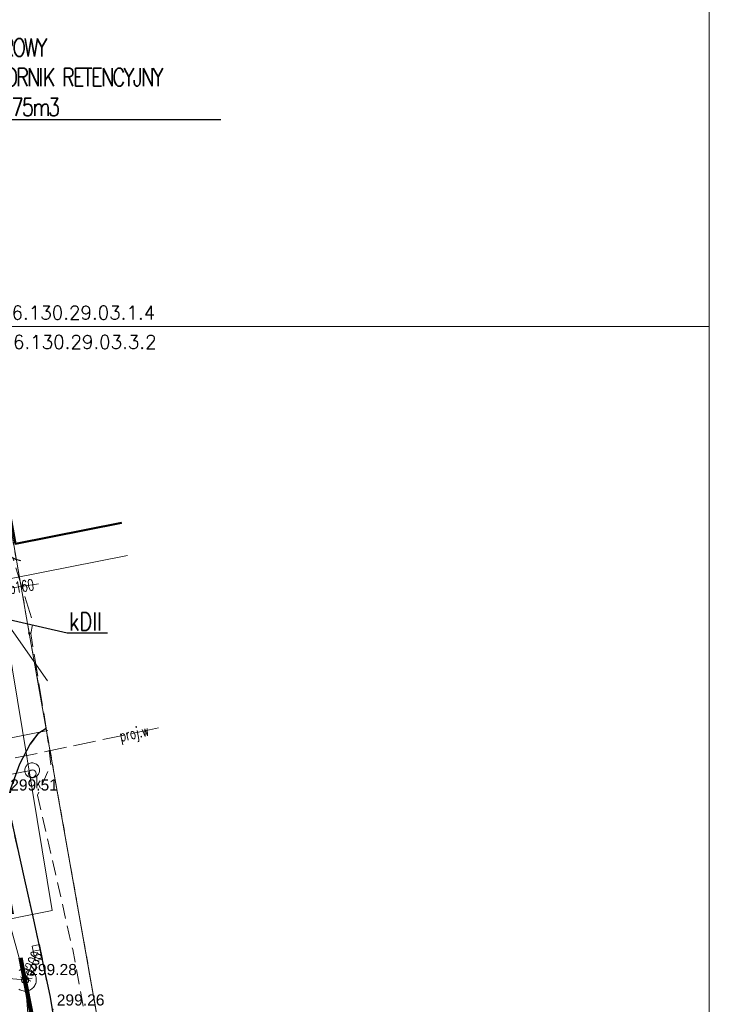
# Model space of a CAD drawing. Header units: metres. Extents: x 6567444 to 13135881, y 5574237 to 11149086.
# Tile 197 of 212: x 6567954 to 6568000, y 5574454 to 5574521. Entities that reach past the tile are written whole.
import ezdxf
from ezdxf import colors
from ezdxf.entities.mleader import LeaderData, LeaderLine
from ezdxf.enums import TextEntityAlignment as Align
from ezdxf.math import Vec2, Vec3

# ---------------------------------------------------------------- set-up
doc = ezdxf.new("R2010")
doc.units = ezdxf.units.M
for name, pattern in [('_MDCP$0$2.0_1.0', [3, 2, -1]), ('_MDCP$0$L_0_03', [1, 0.5, -0.5]), ('_MDCP$0$L_0_04', [1.5, 1, -0.5]), ('_MDCP$1$L_0_06', [2, 1.5, -0.5]), ('GE.I.6640.1.468.2024_MDCP_dodatkowe pomiary_12.03.2026$0$2.0_1.0', [3, 2, -1]), ('GE.I.6640.1.468.2024_MDCP_dodatkowe pomiary_12.03.2026$0$L_0_03', [1, 0.5, -0.5]), ('GE.I.6640.1.468.2024_MDCP_dodatkowe pomiary_12.03.2026$0$L_0_04', [1.5, 1, -0.5]), ('GE.I.6640.1.468.2024_MDCP_dodatkowe pomiary_12.03.2026$0$L_0_06', [2, 1.5, -0.5])]:
    doc.linetypes.add(name, pattern=pattern)
for name, color, linetype, lineweight in [('_MDCP$0$EGB_DzialkaEwidencyjna', 7, 'Continuous', 18), ('_MDCP$0$EGB_Klasouzytek', 92, 'Continuous', 18), ('_MDCP$0$EGB_KonturUzytkuGruntowego', 92, 'Continuous', 18), ('_MDCP$0$EGB_PunktGraniczny', 7, 'Continuous', 18), ('_MDCP$0$GES_InneUrzadzeniaTowarzyszace', 7, 'Continuous', 18), ('_MDCP$0$GES_InneUrzadzeniaTowarzyszace_P', 7, 'Continuous', 18), ('_MDCP$0$GES_UrzadzeniaSiecKanalizacyjna_P', 7, 'Continuous', 18), ('_MDCP$0$MP_LINIE_REGULAC', 135, 'Continuous', 40), ('_MDCP$0$OT_Komunikacja', 7, 'Continuous', 18), ('_MDCP$0$OTRS', 7, 'Continuous', 13), ('_MDCP$0$OTRS_O', 7, 'Continuous', 20), ('_MDCP$0$PARRA', 7, 'Continuous', 13), ('_MDCP$0$Z_ZAKRES', 214, 'Continuous', 90), ('_MDCP$1$GES_PrzewodKanalizacyjny', 36, 'Continuous', 18), ('_MDCP$1$GES_PrzewodWodociagowy', 5, 'Continuous', 18), ('_MDCP$1$GES_PrzewodWodociagowy_Projektowany', 7, 'Continuous', 18), ('_MDCP$1$PARSI', 7, 'Continuous', 20), ('_TB_KAN_D_Opis_Studnie', 7, 'Continuous', 30), ('_TT_KAN_D_Opis_PKT_II', 7, 'Continuous', 30), ('GE.I.6640.1.468.2024_MDCP_dodatkowe pomiary_12.03.2026$0$EGB_DzialkaEwidencyjna', 7, 'Continuous', 18), ('GE.I.6640.1.468.2024_MDCP_dodatkowe pomiary_12.03.2026$0$EGB_Klasouzytek', 92, 'Continuous', 18), ('GE.I.6640.1.468.2024_MDCP_dodatkowe pomiary_12.03.2026$0$EGB_KonturUzytkuGruntowego', 92, 'Continuous', 18), ('GE.I.6640.1.468.2024_MDCP_dodatkowe pomiary_12.03.2026$0$EGB_PunktGraniczny', 7, 'Continuous', 18), ('GE.I.6640.1.468.2024_MDCP_dodatkowe pomiary_12.03.2026$0$GES_InneUrzadzeniaTowarzyszace', 7, 'Continuous', 18), ('GE.I.6640.1.468.2024_MDCP_dodatkowe pomiary_12.03.2026$0$GES_InneUrzadzeniaTowarzyszace_P', 7, 'Continuous', 18), ('GE.I.6640.1.468.2024_MDCP_dodatkowe pomiary_12.03.2026$0$GES_PrzewodKanalizacyjny', 36, 'Continuous', 18), ('GE.I.6640.1.468.2024_MDCP_dodatkowe pomiary_12.03.2026$0$GES_PrzewodWodociagowy', 5, 'Continuous', 18), ('GE.I.6640.1.468.2024_MDCP_dodatkowe pomiary_12.03.2026$0$GES_PrzewodWodociagowy_Projektowany', 7, 'Continuous', 18), ('GE.I.6640.1.468.2024_MDCP_dodatkowe pomiary_12.03.2026$0$GES_UrzadzeniaSiecKanalizacyjna_P', 7, 'Continuous', 18), ('GE.I.6640.1.468.2024_MDCP_dodatkowe pomiary_12.03.2026$0$MP_LINIE_REGULAC', 135, 'Continuous', 40), ('GE.I.6640.1.468.2024_MDCP_dodatkowe pomiary_12.03.2026$0$OT_Komunikacja', 7, 'Continuous', 18), ('GE.I.6640.1.468.2024_MDCP_dodatkowe pomiary_12.03.2026$0$OTRS', 7, 'Continuous', 13), ('GE.I.6640.1.468.2024_MDCP_dodatkowe pomiary_12.03.2026$0$OTRS_O', 7, 'Continuous', 20), ('GE.I.6640.1.468.2024_MDCP_dodatkowe pomiary_12.03.2026$0$PARRA', 7, 'Continuous', 13), ('GE.I.6640.1.468.2024_MDCP_dodatkowe pomiary_12.03.2026$0$PARSI', 7, 'Continuous', 20), ('GE.I.6640.1.468.2024_MDCP_dodatkowe pomiary_12.03.2026$0$Z_ZAKRES', 214, 'Continuous', 90)]:
    doc.layers.add(name, color=color, linetype=linetype, lineweight=lineweight)
doc.styles.add('_MDCP$0$BDOT', font='arial.ttf', dxfattribs={"width": 0.9})
doc.styles.add('_MDCP$0$STANDARD', font='simplex.shx')
doc.styles.add('GE.I.6640.1.468.2024_MDCP_dodatkowe pomiary_12.03.2026$0$BDOT', font='arial.ttf', dxfattribs={"width": 0.9})
doc.styles.add('GE.I.6640.1.468.2024_MDCP_dodatkowe pomiary_12.03.2026$0$STANDARD', font='simplex.shx')
doc.styles.add('ROMANS', font='romans.shx', dxfattribs={"width": 0.9})
doc.styles.get("Standard").update_dxf_attribs({"font": 'arial.ttf'})
doc.linetypes.add('_MDCP$0$MPSTO', pattern='A,5,[38,msgB.shx,S=0.1,R=180,X=0,Y=0],5', length=10)
doc.linetypes.add('GE.I.6640.1.468.2024_MDCP_dodatkowe pomiary_12.03.2026$0$MPSTO', pattern='A,5,[38,msgB.shx,S=0.1,R=180,X=0,Y=0],5', length=10)
doc.dimstyles.new('ISO-25', dxfattribs={"dimtxt": 2.5, "dimasz": 2.5, "dimexe": 1.25, "dimexo": 0.625, "dimtad": 1, "dimtxsty": 'Standard', "dimcen": 2.5, "dimadec": 0, "dimazin": 0, "dimtfac": 1, "dimtmove": 0, "dimatfit": 3, "dimfxl": 1, "dimarcsym": 0})

# ---------------------------------------------------------------- blocks, each defined once
blk = doc.blocks.new('_MDCP$0$L_0_02_2')
at = {"color": 0}
blk.add_point((0, 0), dxfattribs=at)
blk = doc.blocks.new('_MDCP$0$L_0_02_1')
at = {"color": 0}
blk.add_point((0, 0), dxfattribs=at)
blk = doc.blocks.new('_MDCP$0$EGPG_N')
at = {"linetype": 'Continuous', "lineweight": 13}
blk.add_hatch(color=0, dxfattribs=at).paths.add_polyline_path([(0, -0.1, 1), (0, 0.1, 1)])
at = {"color": 0, "linetype": 'Continuous', "lineweight": 13}
blk.add_circle((0, 0), 0.1, dxfattribs=at)
blk = doc.blocks.new('_MDCP$0$other_SUPW_O')
at = {"color": 0, "linetype": 'Continuous', "lineweight": 18}
blk.add_circle((0, 0), 0.5, dxfattribs=at)
blk = doc.blocks.new('_MDCP$0$other_SUKK')
at = {"color": 0, "linetype": 'Continuous', "lineweight": 18, "flags": 128}
blk.add_lwpolyline([(1, 0.5), (1, -0.5), (-1, -0.5), (-1, 0.5), (1, 0.5)], close=True, dxfattribs=at)
for points in [[(-0.3, 0.5), (-0.3, -0.5)], [(0.3, 0.5), (0.3, -0.5)]]:
    blk.add_lwpolyline(points, dxfattribs=at)
blk = doc.blocks.new('_MDCP$0$OTRS')
at = {"layer": '_MDCP$0$OTRS', "color": 0, "lineweight": -3, "const_width": 0.09}
blk.add_lwpolyline([(-0.04, 0, 1), (0.04, 0, 1)], format="xyb", close=True, dxfattribs=at)
at = {"layer": '_MDCP$0$OTRS_O', "color": 0, "style": '_MDCP$0$BDOT'}
blk.add_attdef('RZEDNA', (0.51, 0.52), '', height=1.5, dxfattribs=at)
blk = doc.blocks.new('_MDCP$0$mzsk_2')
at = {"layer": '_MDCP$1$PARSI', "color": 0}
for p, q in [((-5, 0), (0, 0)), ((0, 0), (0, -5))]:
    blk.add_line(p, q, dxfattribs=at)
blk = doc.blocks.new('_MDCP')
at = {"layer": '_MDCP$0$EGB_DzialkaEwidencyjna', "linetype": 'CONTINUOUS', "lineweight": 18}
for p, q in [((6567870.09, 5574563.29), (6567937.22, 5574576.21)), ((6567937.22, 5574576.21), (6567953.2, 5574485.85)), ((6567921.55, 5574569.11), (6567849.51, 5574552.26)), ((6567946.41, 5574443.1), (6567921.55, 5574569.11)), ((6567848.19, 5574557.83), (6567870.09, 5574563.29)), ((6567849.51, 5574552.26), (6567848.19, 5574557.83)), ((6567953.2, 5574485.85), (6567954.34, 5574479.4)), ((6567954.34, 5574479.4), (6567964.63, 5574421.22)), ((6567945.87, 5574426.93), (6567946.41, 5574443.1)), ((6567941.78, 5574411.28), (6567945.87, 5574426.93)), ((6567964.63, 5574421.22), (6567961.98, 5574385.01)), ((6567926.87, 5574389.48), (6567941.78, 5574411.28)), ((6567903.73, 5574376.76), (6567926.87, 5574389.48)), ((6567961.98, 5574385.01), (6567940.38, 5574379.35)), ((6567940.38, 5574379.35), (6567927.03, 5574350.99)), ((6567864.17, 5574367.81), (6567903.73, 5574376.76)), ((6567869.98, 5574345.11), (6567864.17, 5574367.81)), ((6567921.32, 5574359.06), (6567869.98, 5574345.11)), ((6567923.464, 5574348.631), (6567921.32, 5574359.06)), ((6567927.03, 5574350.99), (6567923.464, 5574348.631))]:
    blk.add_line(p, q, dxfattribs=at)
at = {"layer": '_MDCP$0$EGB_Klasouzytek', "lineweight": 18}
blk.add_lwpolyline([(6567937.22, 5574576.21), (6567953.2, 5574485.85), (6567954.34, 5574479.4), (6567964.63, 5574421.22), (6567961.98, 5574385.01), (6567940.38, 5574379.35), (6567928.595, 5574354.314)], dxfattribs=at)
at = {"layer": '_MDCP$0$EGB_KonturUzytkuGruntowego', "linetype": '_MDCP$0$L_0_03', "lineweight": 18}
blk.add_lwpolyline([(6567953.2, 5574485.85), (6567954.34, 5574479.4), (6567964.63, 5574421.22), (6567961.98, 5574385.01), (6567940.38, 5574379.35), (6567928.595, 5574354.314)], dxfattribs=at)
at = {"layer": '_MDCP$0$EGB_PunktGraniczny'}
blk.add_point((6567954.34, 5574479.4), dxfattribs=at)
at = {"layer": '_MDCP$0$GES_InneUrzadzeniaTowarzyszace', "color": 36, "linetype": 'Continuous', "lineweight": 18, "flags": 128}
blk.add_lwpolyline([(6567954.474, 5574469.693), (6567954.412, 5574469.704), (6567954.352, 5574469.723), (6567954.295, 5574469.749), (6567954.241, 5574469.782), (6567954.192, 5574469.821), (6567954.149, 5574469.867), (6567954.111, 5574469.917), (6567954.08, 5574469.972), (6567954.057, 5574470.03), (6567954.04, 5574470.09), (6567954.031, 5574470.153), (6567954.031, 5574470.215), (6567954.038, 5574470.278), (6567954.053, 5574470.339), (6567954.075, 5574470.397), (6567954.104, 5574470.453), (6567954.141, 5574470.504), (6567954.183, 5574470.55), (6567954.231, 5574470.591), (6567954.284, 5574470.625), (6567954.34, 5574470.653), (6567954.399, 5574470.673), (6567954.461, 5574470.686), (6567954.524, 5574470.69), (6567954.586, 5574470.687), (6567954.648, 5574470.676), (6567954.708, 5574470.657), (6567954.765, 5574470.631), (6567954.819, 5574470.599), (6567954.868, 5574470.559), (6567954.911, 5574470.514), (6567954.949, 5574470.464), (6567954.98, 5574470.409), (6567955.004, 5574470.351), (6567955.02, 5574470.29), (6567955.029, 5574470.228), (6567955.029, 5574470.165), (6567955.022, 5574470.103), (6567955.007, 5574470.042), (6567954.985, 5574469.983), (6567954.956, 5574469.928), (6567954.919, 5574469.877), (6567954.877, 5574469.83), (6567954.829, 5574469.79), (6567954.776, 5574469.755), (6567954.72, 5574469.728), (6567954.661, 5574469.708), (6567954.599, 5574469.695), (6567954.536, 5574469.69)], close=True, dxfattribs=at)
blk.add_lwpolyline([(6567953.649, 5574456.738), (6567953.716, 5574456.777), (6567953.786, 5574456.809), (6567953.86, 5574456.833), (6567953.935, 5574456.85), (6567954.012, 5574456.859), (6567954.089, 5574456.86), (6567954.166, 5574456.853), (6567954.242, 5574456.838), (6567954.316, 5574456.815), (6567954.387, 5574456.785), (6567954.454, 5574456.748), (6567954.518, 5574456.704), (6567954.577, 5574456.654), (6567954.63, 5574456.598), (6567954.677, 5574456.537), (6567954.717, 5574456.471), (6567954.751, 5574456.402), (6567954.777, 5574456.329), (6567954.796, 5574456.254), (6567954.807, 5574456.178), (6567954.81, 5574456.101), (6567954.805, 5574456.024), (6567954.792, 5574455.947), (6567954.771, 5574455.873), (6567954.743, 5574455.801), (6567954.708, 5574455.732), (6567954.666, 5574455.668), (6567954.617, 5574455.608), (6567954.562, 5574455.553), (6567954.502, 5574455.505), (6567954.438, 5574455.462), (6567954.369, 5574455.427), (6567954.297, 5574455.399), (6567954.223, 5574455.378), (6567954.147, 5574455.365), (6567954.07, 5574455.36), (6567953.992, 5574455.363), (6567953.916, 5574455.374), (6567953.841, 5574455.393), (6567953.768, 5574455.419), (6567953.699, 5574455.453), (6567953.633, 5574455.494)], dxfattribs=at)
at = {"layer": '_MDCP$0$MP_LINIE_REGULAC', "linetype": '_MDCP$0$MPSTO', "flags": 128}
blk.add_lwpolyline([(6567944.102, 5574577.555), (6567936.85, 5574576.14), (6567953.408, 5574485.415), (6567960.526, 5574486.824)], dxfattribs=at)
at = {"layer": '_MDCP$0$MP_LINIE_REGULAC', "linetype": 'Continuous'}
blk.add_lwpolyline([(6567960.526, 5574486.824), (6567953.408, 5574485.415), (6567936.85, 5574576.14)], dxfattribs=at)
at = {"layer": '_MDCP$0$OT_Komunikacja', "color": 7, "linetype": 'Continuous', "lineweight": 25, "flags": 128}
for points in [[(6567936.068, 5574579.252), (6567935.057, 5574577.956), (6567934.068, 5574576.226), (6567933.236, 5574573.791), (6567932.764, 5574571.191), (6567932.756, 5574569.563), (6567933.063, 5574567.551), (6567933.71, 5574564.114), (6567934.815, 5574558.216), (6567936.358, 5574550.643), (6567938.407, 5574540.21), (6567942.057, 5574521.84), (6567943.316, 5574515.523), (6567944.512, 5574509.474), (6567945.446, 5574504.726), (6567945.949, 5574502.072), (6567947.25, 5574495.506), (6567948.058, 5574491.426), (6567948.891, 5574487.158), (6567952.865, 5574468.02), (6567953.982, 5574463.046), (6567954.618, 5574460.152), (6567955.717, 5574455.051), (6567956.455, 5574450.647)], [(6567948.891, 5574487.158), (6567950.887, 5574485.819), (6567953.228, 5574484.471), (6567953.405, 5574484.378), (6567953.75, 5574484.3)], [(6567952.865, 5574468.02), (6567953.104, 5574468.962), (6567953.7, 5574470.618), (6567954.406, 5574471.956), (6567954.979, 5574472.711), (6567955.47, 5574473.02)]]:
    blk.add_lwpolyline(points, dxfattribs=at)
at = {"layer": '_MDCP$0$OT_Komunikacja', "color": 7, "linetype": '_MDCP$1$L_0_06', "lineweight": 18, "flags": 128}
blk.add_lwpolyline([(6567952.112, 5574485.114), (6567953.228, 5574484.471), (6567954.58, 5574480.11), (6567954.44, 5574479.39), (6567955.47, 5574473.02), (6567954.979, 5574472.711), (6567954.406, 5574471.956), (6567953.7, 5574470.618), (6567953.39, 5574469.755), (6567952.865, 5574468.02), (6567950.819, 5574477.872), (6567948.891, 5574487.158)], close=True, dxfattribs=at)
at = {"layer": '_MDCP$0$OT_Komunikacja', "color": 7, "linetype": '_MDCP$0$L_0_04', "lineweight": 18, "flags": 128}
blk.add_lwpolyline([(6567954.89, 5574468.512), (6567956.089, 5574463.26), (6567957.252, 5574458.143), (6567957.794, 5574455.218), (6567958.727, 5574450.183), (6567959.058, 5574447.861), (6567959.67, 5574442.376), (6567959.67, 5574436.486), (6567959.545, 5574431.99), (6567959.099, 5574427.014), (6567958.044, 5574420.969), (6567957.324, 5574417.445), (6567956.07, 5574412.854), (6567954.526, 5574407.996), (6567952.42, 5574402.809), (6567950.598, 5574398.897), (6567948.007, 5574394.119), (6567947.234, 5574392.908), (6567943.824, 5574387.695), (6567941.21, 5574384.2), (6567938.511, 5574380.967), (6567935.556, 5574377.712), (6567933.248, 5574375.394), (6567930.983, 5574373.286), (6567929, 5574371.503), (6567927.008, 5574369.919), (6567923.991, 5574367.643), (6567920.708, 5574365.356), (6567918.61, 5574364.087), (6567916.996, 5574363.184), (6567918.799, 5574366.142), (6567919.163, 5574366.875), (6567920.178, 5574367.514), (6567924.721, 5574370.845), (6567927.159, 5574372.769), (6567929.626, 5574374.868), (6567932.034, 5574377.144), (6567934.651, 5574379.867), (6567936.766, 5574382.158), (6567938.499, 5574384.155), (6567939.717, 5574385.726), (6567941.714, 5574388.428), (6567943.667, 5574391.188), (6567945.062, 5574393.494), (6567946.829, 5574396.401), (6567947.856, 5574398.247), (6567949.105, 5574400.712), (6567950.226, 5574403.154), (6567951.475, 5574406.082), (6567953.08, 5574410.424), (6567953.824, 5574412.7), (6567954.863, 5574416.361), (6567955.634, 5574419.668), (6567956.001, 5574421.378), (6567956.525, 5574424.251), (6567956.882, 5574426.779), (6567957.102, 5574428.646), (6567957.291, 5574430.461), (6567957.448, 5574433.219), (6567957.584, 5574436.196), (6567957.494, 5574439.375), (6567957.326, 5574443.683), (6567956.865, 5574448.256), (6567955.717, 5574455.051), (6567954.618, 5574460.152), (6567953.982, 5574463.046), (6567953.196, 5574466.527), (6567952.865, 5574468.02), (6567953.104, 5574468.962), (6567953.7, 5574470.618), (6567954.406, 5574471.956), (6567954.979, 5574472.711), (6567955.47, 5574473.02), (6567955.795, 5574470.584)], close=True, dxfattribs=at)
at = {"layer": '_MDCP$0$PARRA'}
for points in [[(6567600, 5574500), (6567600, 5574750), (6568000, 5574750), (6568000, 5574500)], [(6567600, 5574250), (6567600, 5574500), (6568000, 5574500), (6568000, 5574250)]]:
    blk.add_lwpolyline(points, close=True, dxfattribs=at)
at = {"layer": '_MDCP$0$Z_ZAKRES', "linetype": '_MDCP$0$2.0_1.0', "lineweight": 140, "ltscale": 3}
blk.add_lwpolyline([(6567820.407, 5574555.719), (6567847.232, 5574561.997), (6567929.356, 5574581.206), (6567956.443, 5574443.911), (6567955.827, 5574425.481), (6567951.015, 5574407.07), (6567933.777, 5574381.866), (6567907.312, 5574367.318), (6567855.739, 5574355.65), (6567852.582, 5574378.747), (6567848.105, 5574411.572), (6567841.693, 5574438.994), (6567818.946, 5574517.253)], close=True, dxfattribs=at)
at = {"layer": '_MDCP$1$GES_PrzewodKanalizacyjny', "color": 36, "linetype": 'Continuous', "lineweight": 18}
blk.add_lwpolyline([(6567905.614, 5574471.424), (6567906.868, 5574471.745), (6567908.127, 5574472.016), (6567908.166, 5574472.009), (6567917.636, 5574473.284), (6567943.225, 5574480.006), (6567953.238, 5574483.096), (6567960.926, 5574484.615)], dxfattribs=at)
at = {"layer": '_MDCP$1$GES_PrzewodKanalizacyjny', "color": 36, "linetype": 'Continuous', "lineweight": 18, "flags": 128}
for points in [[(6567955.56, 5574476.2), (6567949.97, 5574484.15)], [(6567950.39, 5574469.39), (6567954.53, 5574470.191)], [(6567954.06, 5574456.11), (6567950.39, 5574469.39)], [(6567954.06, 5574456.11), (6567954.88, 5574457.941)], [(6567954.06, 5574456.11), (6567947.66, 5574456.64)], [(6567955.54, 5574437.57), (6567954.06, 5574456.11)]]:
    blk.add_lwpolyline(points, dxfattribs=at)
at = {"layer": '_MDCP$1$GES_PrzewodWodociagowy', "color": 5, "linetype": 'Continuous', "lineweight": 18, "flags": 128}
for points in [[(6567864.76, 5574364.5), (6567865.26, 5574364.62), (6567879.87, 5574368.83), (6567891.58, 5574371.22), (6567903.6, 5574374.16), (6567920.8, 5574381.71), (6567923.69, 5574383.53), (6567926.2, 5574385.12), (6567936.27, 5574396.34), (6567944.17, 5574409.92), (6567946.48, 5574417.99), (6567947.71, 5574422.27), (6567948.92, 5574431.23), (6567949.41, 5574434.92), (6567949.29, 5574441.41), (6567946.5, 5574458.89), (6567955.88, 5574460.77), (6567952.53, 5574481.02), (6567952.22, 5574482.27), (6567948.28, 5574498.02), (6567947.93, 5574497.92), (6567937.17, 5574495.79)], [(6567864.76, 5574364.5), (6567865.26, 5574364.62), (6567879.87, 5574368.83), (6567891.58, 5574371.22), (6567903.6, 5574374.16), (6567920.8, 5574381.71), (6567923.69, 5574383.53), (6567926.2, 5574385.12), (6567936.27, 5574396.34), (6567944.17, 5574409.92), (6567946.48, 5574417.99), (6567947.71, 5574422.27), (6567948.92, 5574431.23), (6567949.41, 5574434.92), (6567949.29, 5574441.41), (6567946.5, 5574458.89), (6567955.88, 5574460.77), (6567952.53, 5574481.02), (6567952.22, 5574482.27), (6567948.28, 5574498.02), (6567947.93, 5574497.92), (6567937.17, 5574495.79)], [(6567954.95, 5574482.73), (6567952.78, 5574482.38), (6567952.22, 5574482.27)], [(6567955.583, 5574472.856), (6567950.385, 5574471.835), (6567948.387, 5574475.257), (6567946.454, 5574481.819)]]:
    blk.add_lwpolyline(points, dxfattribs=at)
at = {"layer": '_MDCP$1$GES_PrzewodWodociagowy_Projektowany', "color": 5, "linetype": '_MDCP$1$L_0_06', "lineweight": 18}
blk.add_lwpolyline([(6567953.4, 5574471.02), (6567962.21, 5574472.87), (6567963.019, 5574473.05)], dxfattribs=at)
at = {"layer": '_MDCP$0$EGB_DzialkaEwidencyjna', "linetype": 'Continuous', "xscale": 0.5, "yscale": 0.5, "zscale": 0.5}
for name, rotation in [('_MDCP$0$L_0_02_2', 100.02), ('_MDCP$0$L_0_02_1', 280.0299999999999)]:
    blk.add_blockref(name, (6567954.34, 5574479.4), dxfattribs=dict(at, rotation=rotation))
at = {"layer": '_MDCP$0$EGB_PunktGraniczny', "linetype": 'Continuous', "xscale": 0.5, "yscale": 0.5, "zscale": 0.5}
blk.add_blockref('_MDCP$0$EGPG_N', (6567954.34, 5574479.4), dxfattribs=at)
at = {"layer": '_MDCP$0$GES_InneUrzadzeniaTowarzyszace_P', "linetype": 'Continuous', "xscale": 0.5, "yscale": 0.5, "zscale": 0.5}
for p in [(6567954.54, 5574469.97), (6567954.06, 5574456.11)]:
    blk.add_blockref('_MDCP$0$other_SUPW_O', p, dxfattribs=at)
at = {"layer": '_MDCP$0$GES_UrzadzeniaSiecKanalizacyjna_P', "color": 36, "linetype": 'Continuous', "xscale": 0.5, "yscale": 0.5, "zscale": 0.5, "rotation": 282.4358357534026}
blk.add_blockref('_MDCP$0$other_SUKK', (6567954.879, 5574457.941), dxfattribs=at)
at = {"layer": '_MDCP$0$OTRS', "xscale": 0.5, "yscale": 0.5, "zscale": 0.5}
for p, values in [((6567952.801, 5574468.575, 299.514), {'RZEDNA': '299.51'}), ((6567954.075, 5574456.169, 299.276), {'RZEDNA': '299.28'}), ((6567955.925, 5574454.129, 299.263), {'RZEDNA': '299.26'})]:
    blk.add_blockref('_MDCP$0$OTRS', p, dxfattribs=at).add_auto_attribs(values)
at = {"layer": '_MDCP$1$PARSI', "xscale": 0.5, "yscale": 0.5, "zscale": 0.5}
for rotation in [270.0000000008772, 1.16962990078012e-09]:
    blk.add_blockref('_MDCP$0$mzsk_2', (6568000, 5574500), dxfattribs=dict(at, rotation=rotation))
at = {"layer": '_MDCP$0$GES_InneUrzadzeniaTowarzyszace_P', "color": 7, "lineweight": 15, "style": '_MDCP$0$STANDARD', "width": 0.66}
blk.add_text('k', height=0.75, dxfattribs=at).set_placement((6567954.765, 5574469.745), align=Align.TOP_LEFT)
at = {"layer": '_MDCP$0$PARRA', "style": '_MDCP$0$STANDARD'}
for s, p in [('6.130.29.03.1.4', (6567957.966, 5574500.221)), ('6.130.29.03.3.2', (6567958.063, 5574498.251))]:
    blk.add_text(s, height=0.9, dxfattribs=at).set_placement(p, align=Align.BOTTOM_CENTER)
at = {"layer": '_MDCP$1$GES_PrzewodKanalizacyjny', "color": 36, "lineweight": 15, "style": '_MDCP$0$STANDARD', "width": 0.66}
blk.add_text('kd200', height=0.75, rotation=-294.1, dxfattribs=at).set_placement((6567954.47, 5574457.026), align=Align.MIDDLE_CENTER)
at = {"layer": '_MDCP$1$GES_PrzewodWodociagowy', "color": 5, "lineweight": 15, "style": '_MDCP$0$STANDARD', "width": 0.66}
blk.add_text('wo160', height=0.75, rotation=-350.8, dxfattribs=at).set_placement((6567953.583, 5574482.51), align=Align.MIDDLE_CENTER)
at = {"layer": '_MDCP$1$GES_PrzewodWodociagowy_Projektowany', "color": 5, "lineweight": 15, "style": '_MDCP$0$STANDARD', "width": 0.66}
blk.add_text('proj.w', height=0.75, rotation=-348.1, dxfattribs=at).set_placement((6567961.38, 5574472.696), align=Align.MIDDLE_CENTER)
blk = doc.blocks.new('GE.I.6640.1.468.2024_MDCP_dodatkowe pomiary_12.03.2026$0$L_0_02_2')
at = {"color": 0}
blk.add_point((0, 0), dxfattribs=at)
blk = doc.blocks.new('GE.I.6640.1.468.2024_MDCP_dodatkowe pomiary_12.03.2026$0$L_0_02_1')
at = {"color": 0}
blk.add_point((0, 0), dxfattribs=at)
blk = doc.blocks.new('GE.I.6640.1.468.2024_MDCP_dodatkowe pomiary_12.03.2026$0$EGPG_N')
at = {"linetype": 'Continuous', "lineweight": 13}
blk.add_hatch(color=0, dxfattribs=at).paths.add_polyline_path([(0, -0.1, 1), (0, 0.1, 1)])
at = {"color": 0, "linetype": 'Continuous', "lineweight": 13}
blk.add_circle((0, 0), 0.1, dxfattribs=at)
blk = doc.blocks.new('GE.I.6640.1.468.2024_MDCP_dodatkowe pomiary_12.03.2026$0$other_SUPW_O')
at = {"color": 0, "linetype": 'Continuous', "lineweight": 18}
blk.add_circle((0, 0), 0.5, dxfattribs=at)
blk = doc.blocks.new('GE.I.6640.1.468.2024_MDCP_dodatkowe pomiary_12.03.2026$0$other_SUKK')
at = {"color": 0, "linetype": 'Continuous', "lineweight": 18, "flags": 128}
blk.add_lwpolyline([(1, 0.5), (1, -0.5), (-1, -0.5), (-1, 0.5), (1, 0.5)], close=True, dxfattribs=at)
for points in [[(-0.3, 0.5), (-0.3, -0.5)], [(0.3, 0.5), (0.3, -0.5)]]:
    blk.add_lwpolyline(points, dxfattribs=at)
blk = doc.blocks.new('GE.I.6640.1.468.2024_MDCP_dodatkowe pomiary_12.03.2026$0$OTRS')
at = {"layer": 'GE.I.6640.1.468.2024_MDCP_dodatkowe pomiary_12.03.2026$0$OTRS', "color": 0, "lineweight": -3, "const_width": 0.09}
blk.add_lwpolyline([(-0.04, 0, 1), (0.04, 0, 1)], format="xyb", close=True, dxfattribs=at)
at = {"layer": 'GE.I.6640.1.468.2024_MDCP_dodatkowe pomiary_12.03.2026$0$OTRS_O', "color": 0, "style": 'GE.I.6640.1.468.2024_MDCP_dodatkowe pomiary_12.03.2026$0$BDOT'}
blk.add_attdef('RZEDNA', (0.51, 0.52), '', height=1.5, dxfattribs=at)
blk = doc.blocks.new('GE.I.6640.1.468.2024_MDCP_dodatkowe pomiary_12.03.2026$0$mzsk_2')
at = {"layer": 'GE.I.6640.1.468.2024_MDCP_dodatkowe pomiary_12.03.2026$0$PARSI', "color": 0}
for p, q in [((-5, 0), (0, 0)), ((0, 0), (0, -5))]:
    blk.add_line(p, q, dxfattribs=at)
blk = doc.blocks.new('GE.I.6640.1.468.2024_MDCP_dodatkowe pomiary_12.03.2026')
at = {"layer": 'GE.I.6640.1.468.2024_MDCP_dodatkowe pomiary_12.03.2026$0$EGB_DzialkaEwidencyjna', "linetype": 'CONTINUOUS', "lineweight": 18}
for p, q in [((6567870.09, 5574563.29), (6567937.22, 5574576.21)), ((6567937.22, 5574576.21), (6567953.2, 5574485.85)), ((6567921.55, 5574569.11), (6567849.51, 5574552.26)), ((6567946.41, 5574443.1), (6567921.55, 5574569.11)), ((6567848.19, 5574557.83), (6567870.09, 5574563.29)), ((6567849.51, 5574552.26), (6567848.19, 5574557.83)), ((6567953.2, 5574485.85), (6567954.34, 5574479.4)), ((6567954.34, 5574479.4), (6567964.63, 5574421.22)), ((6567945.87, 5574426.93), (6567946.41, 5574443.1)), ((6567941.78, 5574411.28), (6567945.87, 5574426.93)), ((6567964.63, 5574421.22), (6567961.98, 5574385.01)), ((6567926.87, 5574389.48), (6567941.78, 5574411.28)), ((6567903.73, 5574376.76), (6567926.87, 5574389.48)), ((6567961.98, 5574385.01), (6567940.38, 5574379.35)), ((6567940.38, 5574379.35), (6567927.03, 5574350.99)), ((6567864.17, 5574367.81), (6567903.73, 5574376.76)), ((6567869.98, 5574345.11), (6567864.17, 5574367.81)), ((6567921.32, 5574359.06), (6567869.98, 5574345.11)), ((6567923.464, 5574348.631), (6567921.32, 5574359.06)), ((6567927.03, 5574350.99), (6567923.464, 5574348.631))]:
    blk.add_line(p, q, dxfattribs=at)
at = {"layer": 'GE.I.6640.1.468.2024_MDCP_dodatkowe pomiary_12.03.2026$0$EGB_Klasouzytek', "lineweight": 18}
blk.add_lwpolyline([(6567937.22, 5574576.21), (6567953.2, 5574485.85), (6567954.34, 5574479.4), (6567964.63, 5574421.22), (6567961.98, 5574385.01), (6567940.38, 5574379.35), (6567928.595, 5574354.314)], dxfattribs=at)
at = {"layer": 'GE.I.6640.1.468.2024_MDCP_dodatkowe pomiary_12.03.2026$0$EGB_KonturUzytkuGruntowego', "linetype": 'GE.I.6640.1.468.2024_MDCP_dodatkowe pomiary_12.03.2026$0$L_0_03', "lineweight": 18}
blk.add_lwpolyline([(6567953.2, 5574485.85), (6567954.34, 5574479.4), (6567964.63, 5574421.22), (6567961.98, 5574385.01), (6567940.38, 5574379.35), (6567928.595, 5574354.314)], dxfattribs=at)
at = {"layer": 'GE.I.6640.1.468.2024_MDCP_dodatkowe pomiary_12.03.2026$0$EGB_PunktGraniczny'}
blk.add_point((6567954.34, 5574479.4), dxfattribs=at)
at = {"layer": 'GE.I.6640.1.468.2024_MDCP_dodatkowe pomiary_12.03.2026$0$GES_InneUrzadzeniaTowarzyszace', "color": 36, "linetype": 'Continuous', "lineweight": 18, "flags": 128}
blk.add_lwpolyline([(6567954.474, 5574469.693), (6567954.412, 5574469.704), (6567954.352, 5574469.723), (6567954.295, 5574469.749), (6567954.241, 5574469.782), (6567954.192, 5574469.821), (6567954.149, 5574469.867), (6567954.111, 5574469.917), (6567954.08, 5574469.972), (6567954.057, 5574470.03), (6567954.04, 5574470.09), (6567954.031, 5574470.153), (6567954.031, 5574470.215), (6567954.038, 5574470.278), (6567954.053, 5574470.339), (6567954.075, 5574470.397), (6567954.104, 5574470.453), (6567954.141, 5574470.504), (6567954.183, 5574470.55), (6567954.231, 5574470.591), (6567954.284, 5574470.625), (6567954.34, 5574470.653), (6567954.399, 5574470.673), (6567954.461, 5574470.686), (6567954.524, 5574470.69), (6567954.586, 5574470.687), (6567954.648, 5574470.676), (6567954.708, 5574470.657), (6567954.765, 5574470.631), (6567954.819, 5574470.599), (6567954.868, 5574470.559), (6567954.911, 5574470.514), (6567954.949, 5574470.464), (6567954.98, 5574470.409), (6567955.004, 5574470.351), (6567955.02, 5574470.29), (6567955.029, 5574470.228), (6567955.029, 5574470.165), (6567955.022, 5574470.103), (6567955.007, 5574470.042), (6567954.985, 5574469.983), (6567954.956, 5574469.928), (6567954.919, 5574469.877), (6567954.877, 5574469.83), (6567954.829, 5574469.79), (6567954.776, 5574469.755), (6567954.72, 5574469.728), (6567954.661, 5574469.708), (6567954.599, 5574469.695), (6567954.536, 5574469.69)], close=True, dxfattribs=at)
blk.add_lwpolyline([(6567953.649, 5574456.738), (6567953.716, 5574456.777), (6567953.786, 5574456.809), (6567953.86, 5574456.833), (6567953.935, 5574456.85), (6567954.012, 5574456.859), (6567954.089, 5574456.86), (6567954.166, 5574456.853), (6567954.242, 5574456.838), (6567954.316, 5574456.815), (6567954.387, 5574456.785), (6567954.454, 5574456.748), (6567954.518, 5574456.704), (6567954.577, 5574456.654), (6567954.63, 5574456.598), (6567954.677, 5574456.537), (6567954.717, 5574456.471), (6567954.751, 5574456.402), (6567954.777, 5574456.329), (6567954.796, 5574456.254), (6567954.807, 5574456.178), (6567954.81, 5574456.101), (6567954.805, 5574456.024), (6567954.792, 5574455.947), (6567954.771, 5574455.873), (6567954.743, 5574455.801), (6567954.708, 5574455.732), (6567954.666, 5574455.668), (6567954.617, 5574455.608), (6567954.562, 5574455.553), (6567954.502, 5574455.505), (6567954.438, 5574455.462), (6567954.369, 5574455.427), (6567954.297, 5574455.399), (6567954.223, 5574455.378), (6567954.147, 5574455.365), (6567954.07, 5574455.36), (6567953.992, 5574455.363), (6567953.916, 5574455.374), (6567953.841, 5574455.393), (6567953.768, 5574455.419), (6567953.699, 5574455.453), (6567953.633, 5574455.494)], dxfattribs=at)
at = {"layer": 'GE.I.6640.1.468.2024_MDCP_dodatkowe pomiary_12.03.2026$0$GES_PrzewodKanalizacyjny', "color": 36, "linetype": 'Continuous', "lineweight": 18}
blk.add_lwpolyline([(6567905.614, 5574471.424), (6567906.868, 5574471.745), (6567908.127, 5574472.016), (6567908.166, 5574472.009), (6567917.636, 5574473.284), (6567943.225, 5574480.006), (6567953.238, 5574483.096), (6567960.926, 5574484.615)], dxfattribs=at)
at = {"layer": 'GE.I.6640.1.468.2024_MDCP_dodatkowe pomiary_12.03.2026$0$GES_PrzewodKanalizacyjny', "color": 36, "linetype": 'Continuous', "lineweight": 18, "flags": 128}
for points in [[(6567955.56, 5574476.2), (6567949.97, 5574484.15)], [(6567950.39, 5574469.39), (6567954.53, 5574470.191)], [(6567954.06, 5574456.11), (6567950.39, 5574469.39)], [(6567954.06, 5574456.11), (6567954.88, 5574457.941)], [(6567954.06, 5574456.11), (6567947.66, 5574456.64)], [(6567955.54, 5574437.57), (6567954.06, 5574456.11)]]:
    blk.add_lwpolyline(points, dxfattribs=at)
at = {"layer": 'GE.I.6640.1.468.2024_MDCP_dodatkowe pomiary_12.03.2026$0$GES_PrzewodWodociagowy', "color": 5, "linetype": 'Continuous', "lineweight": 18, "flags": 128}
for points in [[(6567864.76, 5574364.5), (6567865.26, 5574364.62), (6567879.87, 5574368.83), (6567891.58, 5574371.22), (6567903.6, 5574374.16), (6567920.8, 5574381.71), (6567923.69, 5574383.53), (6567926.2, 5574385.12), (6567936.27, 5574396.34), (6567944.17, 5574409.92), (6567946.48, 5574417.99), (6567947.71, 5574422.27), (6567948.92, 5574431.23), (6567949.41, 5574434.92), (6567949.29, 5574441.41), (6567946.5, 5574458.89), (6567955.88, 5574460.77), (6567952.53, 5574481.02), (6567952.22, 5574482.27), (6567948.28, 5574498.02), (6567947.93, 5574497.92), (6567937.17, 5574495.79)], [(6567864.76, 5574364.5), (6567865.26, 5574364.62), (6567879.87, 5574368.83), (6567891.58, 5574371.22), (6567903.6, 5574374.16), (6567920.8, 5574381.71), (6567923.69, 5574383.53), (6567926.2, 5574385.12), (6567936.27, 5574396.34), (6567944.17, 5574409.92), (6567946.48, 5574417.99), (6567947.71, 5574422.27), (6567948.92, 5574431.23), (6567949.41, 5574434.92), (6567949.29, 5574441.41), (6567946.5, 5574458.89), (6567955.88, 5574460.77), (6567952.53, 5574481.02), (6567952.22, 5574482.27), (6567948.28, 5574498.02), (6567947.93, 5574497.92), (6567937.17, 5574495.79)], [(6567954.95, 5574482.73), (6567952.78, 5574482.38), (6567952.22, 5574482.27)], [(6567955.583, 5574472.856), (6567950.385, 5574471.835), (6567948.387, 5574475.257), (6567946.454, 5574481.819)]]:
    blk.add_lwpolyline(points, dxfattribs=at)
at = {"layer": 'GE.I.6640.1.468.2024_MDCP_dodatkowe pomiary_12.03.2026$0$GES_PrzewodWodociagowy_Projektowany', "color": 5, "linetype": 'GE.I.6640.1.468.2024_MDCP_dodatkowe pomiary_12.03.2026$0$L_0_06', "lineweight": 18}
blk.add_lwpolyline([(6567953.4, 5574471.02), (6567962.21, 5574472.87), (6567963.019, 5574473.05)], dxfattribs=at)
at = {"layer": 'GE.I.6640.1.468.2024_MDCP_dodatkowe pomiary_12.03.2026$0$MP_LINIE_REGULAC', "linetype": 'GE.I.6640.1.468.2024_MDCP_dodatkowe pomiary_12.03.2026$0$MPSTO', "flags": 128}
blk.add_lwpolyline([(6567944.102, 5574577.555), (6567936.85, 5574576.14), (6567953.408, 5574485.415), (6567960.526, 5574486.824)], dxfattribs=at)
at = {"layer": 'GE.I.6640.1.468.2024_MDCP_dodatkowe pomiary_12.03.2026$0$MP_LINIE_REGULAC', "linetype": 'Continuous'}
blk.add_lwpolyline([(6567960.526, 5574486.824), (6567953.408, 5574485.415), (6567936.85, 5574576.14)], dxfattribs=at)
at = {"layer": 'GE.I.6640.1.468.2024_MDCP_dodatkowe pomiary_12.03.2026$0$OT_Komunikacja', "color": 7, "linetype": 'Continuous', "lineweight": 25, "flags": 128}
for points in [[(6567936.068, 5574579.252), (6567935.057, 5574577.956), (6567934.068, 5574576.226), (6567933.236, 5574573.791), (6567932.764, 5574571.191), (6567932.756, 5574569.563), (6567933.063, 5574567.551), (6567933.71, 5574564.114), (6567934.815, 5574558.216), (6567936.358, 5574550.643), (6567938.407, 5574540.21), (6567942.057, 5574521.84), (6567943.316, 5574515.523), (6567944.512, 5574509.474), (6567945.446, 5574504.726), (6567945.949, 5574502.072), (6567947.25, 5574495.506), (6567948.058, 5574491.426), (6567948.891, 5574487.158), (6567952.865, 5574468.02), (6567953.982, 5574463.046), (6567954.618, 5574460.152), (6567955.717, 5574455.051), (6567956.455, 5574450.647)], [(6567948.891, 5574487.158), (6567950.887, 5574485.819), (6567953.228, 5574484.471), (6567953.405, 5574484.378), (6567953.75, 5574484.3)], [(6567952.865, 5574468.02), (6567953.104, 5574468.962), (6567953.7, 5574470.618), (6567954.406, 5574471.956), (6567954.979, 5574472.711), (6567955.47, 5574473.02)]]:
    blk.add_lwpolyline(points, dxfattribs=at)
at = {"layer": 'GE.I.6640.1.468.2024_MDCP_dodatkowe pomiary_12.03.2026$0$OT_Komunikacja', "color": 7, "linetype": 'GE.I.6640.1.468.2024_MDCP_dodatkowe pomiary_12.03.2026$0$L_0_06', "lineweight": 18, "flags": 128}
blk.add_lwpolyline([(6567952.112, 5574485.114), (6567953.228, 5574484.471), (6567954.58, 5574480.11), (6567954.44, 5574479.39), (6567955.47, 5574473.02), (6567954.979, 5574472.711), (6567954.406, 5574471.956), (6567953.7, 5574470.618), (6567953.39, 5574469.755), (6567952.865, 5574468.02), (6567950.819, 5574477.872), (6567948.891, 5574487.158)], close=True, dxfattribs=at)
at = {"layer": 'GE.I.6640.1.468.2024_MDCP_dodatkowe pomiary_12.03.2026$0$OT_Komunikacja', "color": 7, "linetype": 'GE.I.6640.1.468.2024_MDCP_dodatkowe pomiary_12.03.2026$0$L_0_04', "lineweight": 18, "flags": 128}
blk.add_lwpolyline([(6567954.89, 5574468.512), (6567956.089, 5574463.26), (6567957.252, 5574458.143), (6567957.794, 5574455.218), (6567958.727, 5574450.183), (6567959.058, 5574447.861), (6567959.67, 5574442.376), (6567959.67, 5574436.486), (6567959.545, 5574431.99), (6567959.099, 5574427.014), (6567958.044, 5574420.969), (6567957.324, 5574417.445), (6567956.07, 5574412.854), (6567954.526, 5574407.996), (6567952.42, 5574402.809), (6567950.598, 5574398.897), (6567948.007, 5574394.119), (6567947.234, 5574392.908), (6567943.824, 5574387.695), (6567941.21, 5574384.2), (6567938.511, 5574380.967), (6567935.556, 5574377.712), (6567933.248, 5574375.394), (6567930.983, 5574373.286), (6567929, 5574371.503), (6567927.008, 5574369.919), (6567923.991, 5574367.643), (6567920.708, 5574365.356), (6567918.61, 5574364.087), (6567916.996, 5574363.184), (6567918.799, 5574366.142), (6567919.163, 5574366.875), (6567920.178, 5574367.514), (6567924.721, 5574370.845), (6567927.159, 5574372.769), (6567929.626, 5574374.868), (6567932.034, 5574377.144), (6567934.651, 5574379.867), (6567936.766, 5574382.158), (6567938.499, 5574384.155), (6567939.717, 5574385.726), (6567941.714, 5574388.428), (6567943.667, 5574391.188), (6567945.062, 5574393.494), (6567946.829, 5574396.401), (6567947.856, 5574398.247), (6567949.105, 5574400.712), (6567950.226, 5574403.154), (6567951.475, 5574406.082), (6567953.08, 5574410.424), (6567953.824, 5574412.7), (6567954.863, 5574416.361), (6567955.634, 5574419.668), (6567956.001, 5574421.378), (6567956.525, 5574424.251), (6567956.882, 5574426.779), (6567957.102, 5574428.646), (6567957.291, 5574430.461), (6567957.448, 5574433.219), (6567957.584, 5574436.196), (6567957.494, 5574439.375), (6567957.326, 5574443.683), (6567956.865, 5574448.256), (6567955.717, 5574455.051), (6567954.618, 5574460.152), (6567953.982, 5574463.046), (6567953.196, 5574466.527), (6567952.865, 5574468.02), (6567953.104, 5574468.962), (6567953.7, 5574470.618), (6567954.406, 5574471.956), (6567954.979, 5574472.711), (6567955.47, 5574473.02), (6567955.795, 5574470.584)], close=True, dxfattribs=at)
at = {"layer": 'GE.I.6640.1.468.2024_MDCP_dodatkowe pomiary_12.03.2026$0$PARRA'}
for points in [[(6567600, 5574500), (6567600, 5574750), (6568000, 5574750), (6568000, 5574500)], [(6567600, 5574250), (6567600, 5574500), (6568000, 5574500), (6568000, 5574250)]]:
    blk.add_lwpolyline(points, close=True, dxfattribs=at)
at = {"layer": 'GE.I.6640.1.468.2024_MDCP_dodatkowe pomiary_12.03.2026$0$Z_ZAKRES', "linetype": 'GE.I.6640.1.468.2024_MDCP_dodatkowe pomiary_12.03.2026$0$2.0_1.0', "lineweight": 140, "ltscale": 3}
blk.add_lwpolyline([(6567820.407, 5574555.719), (6567847.232, 5574561.997), (6567929.356, 5574581.206), (6567956.443, 5574443.911), (6567955.827, 5574425.481), (6567951.015, 5574407.07), (6567933.777, 5574381.866), (6567907.312, 5574367.318), (6567855.739, 5574355.65), (6567852.582, 5574378.747), (6567848.105, 5574411.572), (6567841.693, 5574438.994), (6567818.946, 5574517.253)], close=True, dxfattribs=at)
at = {"layer": 'GE.I.6640.1.468.2024_MDCP_dodatkowe pomiary_12.03.2026$0$EGB_DzialkaEwidencyjna', "linetype": 'Continuous', "xscale": 0.5, "yscale": 0.5, "zscale": 0.5}
for name, rotation in [('GE.I.6640.1.468.2024_MDCP_dodatkowe pomiary_12.03.2026$0$L_0_02_2', 100.02), ('GE.I.6640.1.468.2024_MDCP_dodatkowe pomiary_12.03.2026$0$L_0_02_1', 280.0299999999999)]:
    blk.add_blockref(name, (6567954.34, 5574479.4), dxfattribs=dict(at, rotation=rotation))
at = {"layer": 'GE.I.6640.1.468.2024_MDCP_dodatkowe pomiary_12.03.2026$0$EGB_PunktGraniczny', "linetype": 'Continuous', "xscale": 0.5, "yscale": 0.5, "zscale": 0.5}
blk.add_blockref('GE.I.6640.1.468.2024_MDCP_dodatkowe pomiary_12.03.2026$0$EGPG_N', (6567954.34, 5574479.4), dxfattribs=at)
at = {"layer": 'GE.I.6640.1.468.2024_MDCP_dodatkowe pomiary_12.03.2026$0$GES_InneUrzadzeniaTowarzyszace_P', "linetype": 'Continuous', "xscale": 0.5, "yscale": 0.5, "zscale": 0.5}
for p in [(6567954.54, 5574469.97), (6567954.06, 5574456.11)]:
    blk.add_blockref('GE.I.6640.1.468.2024_MDCP_dodatkowe pomiary_12.03.2026$0$other_SUPW_O', p, dxfattribs=at)
at = {"layer": 'GE.I.6640.1.468.2024_MDCP_dodatkowe pomiary_12.03.2026$0$GES_UrzadzeniaSiecKanalizacyjna_P', "color": 36, "linetype": 'Continuous', "xscale": 0.5, "yscale": 0.5, "zscale": 0.5, "rotation": 282.4358357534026}
blk.add_blockref('GE.I.6640.1.468.2024_MDCP_dodatkowe pomiary_12.03.2026$0$other_SUKK', (6567954.879, 5574457.941), dxfattribs=at)
at = {"layer": 'GE.I.6640.1.468.2024_MDCP_dodatkowe pomiary_12.03.2026$0$OTRS', "xscale": 0.5, "yscale": 0.5, "zscale": 0.5}
for p, values in [((6567952.801, 5574468.575, 299.514), {'RZEDNA': '299.51'}), ((6567954.075, 5574456.169, 299.276), {'RZEDNA': '299.28'}), ((6567955.925, 5574454.129, 299.263), {'RZEDNA': '299.26'})]:
    blk.add_blockref('GE.I.6640.1.468.2024_MDCP_dodatkowe pomiary_12.03.2026$0$OTRS', p, dxfattribs=at).add_auto_attribs(values)
at = {"layer": 'GE.I.6640.1.468.2024_MDCP_dodatkowe pomiary_12.03.2026$0$PARSI', "xscale": 0.5, "yscale": 0.5, "zscale": 0.5}
for rotation in [270.0000000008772, 1.16962990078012e-09]:
    blk.add_blockref('GE.I.6640.1.468.2024_MDCP_dodatkowe pomiary_12.03.2026$0$mzsk_2', (6568000, 5574500), dxfattribs=dict(at, rotation=rotation))
at = {"layer": 'GE.I.6640.1.468.2024_MDCP_dodatkowe pomiary_12.03.2026$0$GES_InneUrzadzeniaTowarzyszace_P', "color": 7, "lineweight": 15, "style": 'GE.I.6640.1.468.2024_MDCP_dodatkowe pomiary_12.03.2026$0$STANDARD', "width": 0.66}
blk.add_text('k', height=0.75, dxfattribs=at).set_placement((6567954.765, 5574469.745), align=Align.TOP_LEFT)
at = {"layer": 'GE.I.6640.1.468.2024_MDCP_dodatkowe pomiary_12.03.2026$0$GES_PrzewodKanalizacyjny', "color": 36, "lineweight": 15, "style": 'GE.I.6640.1.468.2024_MDCP_dodatkowe pomiary_12.03.2026$0$STANDARD', "width": 0.66}
blk.add_text('kd200', height=0.75, rotation=-294.1, dxfattribs=at).set_placement((6567954.47, 5574457.026), align=Align.MIDDLE_CENTER)
at = {"layer": 'GE.I.6640.1.468.2024_MDCP_dodatkowe pomiary_12.03.2026$0$GES_PrzewodWodociagowy', "color": 5, "lineweight": 15, "style": 'GE.I.6640.1.468.2024_MDCP_dodatkowe pomiary_12.03.2026$0$STANDARD', "width": 0.66}
blk.add_text('wo160', height=0.75, rotation=-350.8, dxfattribs=at).set_placement((6567953.583, 5574482.51), align=Align.MIDDLE_CENTER)
at = {"layer": 'GE.I.6640.1.468.2024_MDCP_dodatkowe pomiary_12.03.2026$0$GES_PrzewodWodociagowy_Projektowany', "color": 5, "lineweight": 15, "style": 'GE.I.6640.1.468.2024_MDCP_dodatkowe pomiary_12.03.2026$0$STANDARD', "width": 0.66}
blk.add_text('proj.w', height=0.75, rotation=-348.1, dxfattribs=at).set_placement((6567961.38, 5574472.696), align=Align.MIDDLE_CENTER)
at = {"layer": 'GE.I.6640.1.468.2024_MDCP_dodatkowe pomiary_12.03.2026$0$PARRA', "style": 'GE.I.6640.1.468.2024_MDCP_dodatkowe pomiary_12.03.2026$0$STANDARD'}
for s, p in [('6.130.29.03.1.4', (6567957.966, 5574500.221)), ('6.130.29.03.3.2', (6567958.063, 5574498.251))]:
    blk.add_text(s, height=0.9, dxfattribs=at).set_placement(p, align=Align.BOTTOM_CENTER)

msp = doc.modelspace()

# ---------------------------------------------------------------- block references
at = {"layer": 'Defpoints'}
msp.add_blockref('GE.I.6640.1.468.2024_MDCP_dodatkowe pomiary_12.03.2026', (0, 0), dxfattribs=at)

# ---------------------------------------------------------------- next in the draw order: block references
msp.add_blockref('_MDCP', (0, 0))

# ---------------------------------------------------------------- next in the draw order: texts
at = {"layer": '_TT_KAN_D_Opis_PKT_II', "insert": (6567957.003, 5574480.793), "char_height": 1.2, "attachment_point": 1, "style": 'ROMANS'}
msp.add_mtext('\\W0.8;kDII', dxfattribs=at)

# ---------------------------------------------------------------- next in the draw order: leaders
at = {"layer": '_TB_KAN_D_Opis_Studnie', "lineweight": 25}
ml = msp.add_multileader_mtext('Standard', dxfattribs=at)
ml.set_content('\\T0.8;\\W0.8;RUROWY \\PZBIORNIK RETENCYJNY\\PV~175m3 ', color=256, style='ROMANS')
ml.set_leader_properties(color=256, linetype='ByLayer', lineweight=25)
ml.build(insert=Vec2(0, 0))
ml.multileader.update_dxf_attribs({"text_left_attachment_type": 5, "text_right_attachment_type": 5, "dogleg_length": 0.2, "arrow_head_size": 0.5})
ctx = ml.context
ctx.base_point, ctx.char_height, ctx.arrow_head_size, ctx.landing_gap_size, ctx.plane_origin, ctx.plane_x_axis, ctx.plane_y_axis = Vec3(6567950.471, 5574513.919), 1.2, 0.5, 0.5, Vec3(6567951.604, 5574524.296), Vec3(0.886138, -0.463422), Vec3(0.463422, 0.886138)
ctx.left_attachment, ctx.right_attachment = 5, 5
notes = []
notes.append((ctx, [(0, (1, 1, 0), (6567950.271, 5574513.919), (1, 0), 0.2, [(0, [(6567929.938, 5574495.101)], 0, [])])]))
ctx.mtext.insert, ctx.mtext.flow_direction = Vec3(6567950.971, 5574519.359), 5
at = {"layer": '_TT_KAN_D_Opis_PKT_II', "lineweight": 25, "annotation_type": 0, "has_hookline": 1, "hookline_direction": 0, "text_width": 2.103}
msp.add_leader([(6567948.567, 5574481.339), (6567956.872, 5574479.434)], dimstyle='ISO-25', override={"dimasz": 1, "dimgap": 0.625, "dimtad": 3}, dxfattribs=at)
for ctx, leaders in notes:
    for number, flags, end, landing, length, lines in leaders:
        leader = LeaderData()
        leader.index, (leader.has_last_leader_line, leader.has_dogleg_vector, leader.attachment_direction) = number, flags
        leader.last_leader_point, leader.dogleg_vector, leader.dogleg_length = Vec3(end), Vec3(landing), length
        for number, points, colour, breaks in lines:
            line = LeaderLine()
            line.index, line.vertices, line.color, line.breaks = number, Vec3.list(points), colors.encode_raw_color(colour), breaks
            leader.lines.append(line)
        ctx.leaders.append(leader)

doc.saveas('drawing.dxf')
